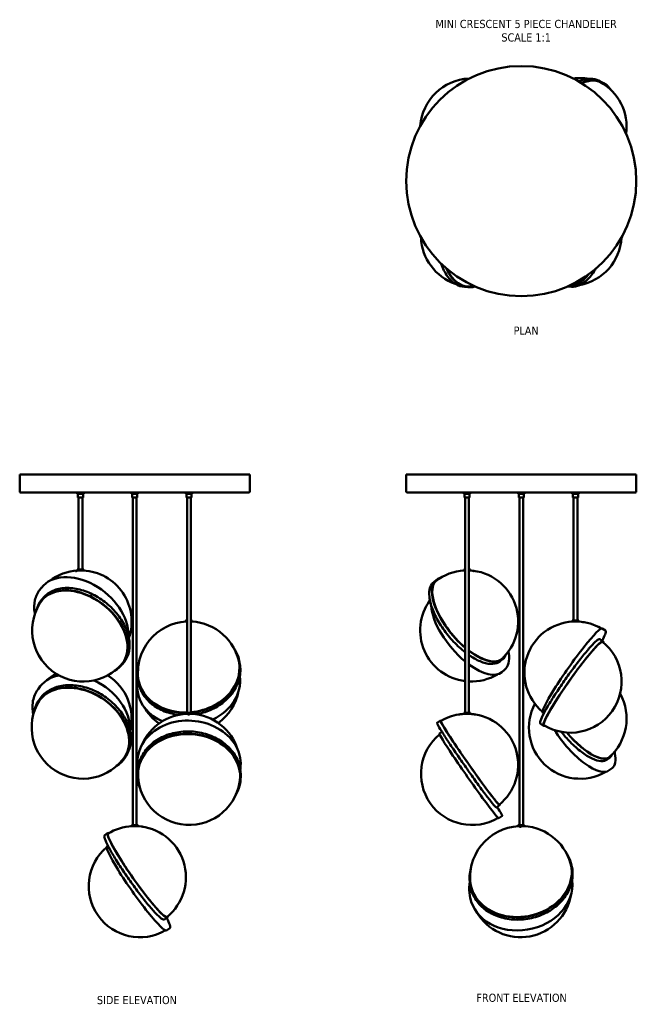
# Model space of a CAD drawing. Header units: millimetres. Extents: x 114 to 2083, y 143 to 2069.
# Tile 1 of 2: x 114 to 1320, y 143 to 2069. Entities that reach past the tile are written whole.
import ezdxf

# ---------------------------------------------------------------- set-up
doc = ezdxf.new("R2010")
doc.units = ezdxf.units.MM
doc.layers.add('Symbol (ANSI)', color=7, linetype='Continuous', lineweight=25)
doc.layers.add('Visible (ANSI)', color=7, linetype='Continuous', lineweight=50)
doc.styles.add('Note Text (ANSI)', font='tahoma.ttf')

msp = doc.modelspace()

# ---------------------------------------------------------------- linework, layer by layer
at = {"layer": 'Visible (ANSI)'}
for p, q in [((1252, 1946.6), (1246.5, 1949.4)), ((1252, 1946.6), (1256.1, 1944.6)), ((990.7, 1545.7), (984.6, 1546)), ((990.7, 1545.7), (995.2, 1545.5)), ((1186, 1547), (1190, 1546.5)), ((564.5, 1179.1), (114.5, 1179.1)), ((114.5, 1145.6), (114.5, 1179.1)), ((564.5, 1145.6), (564.5, 1179.1)), ((1320.4, 1179.1), (870.4, 1179.1)), ((870.4, 1145.6), (870.4, 1179.1)), ((1320.4, 1145.6), (1320.4, 1179.1)), ((563, 1144.1), (116, 1144.1)), ((227.1, 1144.1), (227.1, 1141.4)), ((227.1, 1141.4), (239.8, 1141.4)), ((227.4, 1141.1), (227.1, 1141.4)), ((239.5, 1141.1), (227.4, 1141.1)), ((228.4, 1141.1), (228.4, 1134.4)), ((238.4, 1141.1), (238.4, 1134.4)), ((239.5, 1141.1), (239.8, 1141.4)), ((239.8, 1144.1), (239.8, 1141.4)), ((333.1, 1144.1), (333.1, 1141.4)), ((333.1, 1141.4), (345.8, 1141.4)), ((333.4, 1141.1), (333.1, 1141.4)), ((345.5, 1141.1), (333.4, 1141.1)), ((334.5, 1141.1), (334.5, 1134.4)), ((344.5, 1141.1), (344.5, 1134.4)), ((345.5, 1141.1), (345.8, 1141.4)), ((345.8, 1144.1), (345.8, 1141.4)), ((439.2, 1144.1), (439.2, 1141.4)), ((439.2, 1141.4), (451.9, 1141.4)), ((439.5, 1141.1), (439.2, 1141.4)), ((451.6, 1141.1), (439.5, 1141.1)), ((440.6, 1141.1), (440.6, 1134.4)), ((450.6, 1141.1), (450.6, 1134.4)), ((451.6, 1141.1), (451.9, 1141.4)), ((451.9, 1144.1), (451.9, 1141.4)), ((1318.9, 1144.1), (871.9, 1144.1)), ((983, 1144.1), (983, 1141.4)), ((983, 1141.4), (995.7, 1141.4)), ((983.3, 1141.1), (983, 1141.4)), ((995.4, 1141.1), (983.3, 1141.1)), ((984.4, 1141.1), (984.4, 1134.4)), ((994.4, 1141.1), (994.4, 1134.4)), ((995.4, 1141.1), (995.7, 1141.4)), ((995.7, 1144.1), (995.7, 1141.4)), ((1089.1, 1144.1), (1089.1, 1141.4)), ((1089.1, 1141.4), (1101.8, 1141.4)), ((1089.4, 1141.1), (1089.1, 1141.4)), ((1101.5, 1141.1), (1089.4, 1141.1)), ((1090.4, 1141.1), (1090.4, 1134.4)), ((1100.4, 1141.1), (1100.4, 1134.4)), ((1101.5, 1141.1), (1101.8, 1141.4)), ((1101.8, 1144.1), (1101.8, 1141.4)), ((1195.1, 1144.1), (1195.1, 1141.4)), ((1195.1, 1141.4), (1207.8, 1141.4)), ((1195.4, 1141.1), (1195.1, 1141.4)), ((1207.5, 1141.1), (1195.4, 1141.1)), ((1196.5, 1141.1), (1196.5, 1134.4)), ((1206.5, 1141.1), (1206.5, 1134.4)), ((1207.5, 1141.1), (1207.8, 1141.4)), ((1207.8, 1144.1), (1207.8, 1141.4)), ((228.4, 1134.4), (238.4, 1134.4)), ((228.7, 1134.1), (228.4, 1134.4)), ((238.1, 1134.1), (228.7, 1134.1)), ((229.7, 1134.1), (229.7, 993.6)), ((237.2, 1134.1), (237.2, 993.6)), ((238.1, 1134.1), (238.4, 1134.4)), ((334.5, 1134.4), (344.5, 1134.4)), ((334.8, 1134.1), (334.5, 1134.4)), ((344.2, 1134.1), (334.8, 1134.1)), ((335.7, 1134.1), (335.7, 493.6)), ((343.2, 1134.1), (343.2, 493.6)), ((344.2, 1134.1), (344.5, 1134.4)), ((440.6, 1134.4), (450.6, 1134.4)), ((440.9, 1134.1), (440.6, 1134.4)), ((450.3, 1134.1), (440.9, 1134.1)), ((441.8, 1134.1), (441.8, 713.1)), ((449.3, 1134.1), (449.3, 713.1)), ((450.3, 1134.1), (450.6, 1134.4)), ((984.4, 1134.4), (994.4, 1134.4)), ((984.7, 1134.1), (984.4, 1134.4)), ((994.1, 1134.1), (984.7, 1134.1)), ((985.6, 1134.1), (985.6, 713.1)), ((993.1, 1134.1), (993.1, 713.1)), ((994.1, 1134.1), (994.4, 1134.4)), ((1090.4, 1134.4), (1100.4, 1134.4)), ((1090.7, 1134.1), (1090.4, 1134.4)), ((1100.1, 1134.1), (1090.7, 1134.1)), ((1091.7, 1134.1), (1091.7, 493.6)), ((1099.2, 1134.1), (1099.2, 493.6)), ((1100.1, 1134.1), (1100.4, 1134.4)), ((1196.5, 1134.4), (1206.5, 1134.4)), ((1196.8, 1134.1), (1196.5, 1134.4)), ((1206.2, 1134.1), (1196.8, 1134.1)), ((1197.7, 1134.1), (1197.7, 893.6)), ((1205.2, 1134.1), (1205.2, 893.6)), ((1206.2, 1134.1), (1206.5, 1134.4)), ((227.2, 993.6), (226.9, 993.4)), ((239.9, 993.4), (226.9, 993.4)), ((226.9, 991.9), (226.9, 993.4)), ((226.9, 991.9), (239.9, 991.9)), ((227.2, 991.6), (226.9, 991.9)), ((227.2, 993.6), (239.7, 993.6)), ((239.7, 991.6), (227.2, 991.6)), ((239.7, 993.6), (239.9, 993.4)), ((239.7, 991.6), (239.9, 991.9)), ((239.9, 991.9), (239.9, 993.4)), ((983.1, 993.6), (982.9, 993.4)), ((985.6, 993.4), (982.9, 993.4)), ((982.9, 991.9), (982.9, 993.4)), ((982.9, 991.9), (985.6, 991.9)), ((983.1, 991.6), (982.9, 991.9)), ((983.1, 993.6), (985.6, 993.6)), ((985.6, 991.6), (983.1, 991.6)), ((993.1, 993.6), (995.6, 993.6)), ((995.9, 993.4), (993.1, 993.4)), ((993.1, 991.9), (995.9, 991.9)), ((995.6, 991.6), (993.1, 991.6)), ((995.6, 993.6), (995.9, 993.4)), ((995.6, 991.6), (995.9, 991.9)), ((995.9, 991.9), (995.9, 993.4)), ((929.4, 973.3), (924.3, 969)), ((157, 958), (153.6, 953.7)), ((206.1, 955.2), (206.4, 954.2)), ((156.1, 932.4), (159.5, 936.7)), ((439.3, 893.6), (439.1, 893.4)), ((441.8, 893.4), (439.1, 893.4)), ((439.1, 891.9), (439.1, 893.4)), ((439.1, 891.9), (441.8, 891.9)), ((439.3, 891.6), (439.1, 891.9)), ((439.3, 893.6), (441.8, 893.6)), ((441.8, 891.6), (439.3, 891.6)), ((449.3, 893.6), (451.8, 893.6)), ((452.1, 893.4), (449.3, 893.4)), ((449.3, 891.9), (452.1, 891.9)), ((451.8, 891.6), (449.3, 891.6)), ((451.8, 893.6), (452.1, 893.4)), ((451.8, 891.6), (452.1, 891.9)), ((452.1, 891.9), (452.1, 893.4)), ((1195.2, 893.6), (1195, 893.4)), ((1208, 893.4), (1195, 893.4)), ((1195, 891.9), (1195, 893.4)), ((1195, 891.9), (1208, 891.9)), ((1195.2, 891.6), (1195, 891.9)), ((1195.2, 893.6), (1207.7, 893.6)), ((1207.7, 891.6), (1195.2, 891.6)), ((1207.7, 893.6), (1208, 893.4)), ((1207.7, 891.6), (1208, 891.9)), ((1208, 891.9), (1208, 893.4)), ((1253.9, 878.4), (1260, 874.1)), ((1255.5, 852.8), (1249.4, 857.1)), ((315.3, 808.1), (318.7, 812.4)), ((544.5, 812.5), (545.2, 808.2)), ((1059, 818.4), (1053.9, 814.1)), ((1057.6, 792.8), (1062.8, 797.1)), ((345.3, 779.2), (346, 774.9)), ((151, 760.4), (148.3, 756.1)), ((210.5, 765.1), (210.9, 763.9)), ((345.5, 753.6), (344.7, 757.9)), ((150.3, 734.8), (153, 739.1)), ((439.3, 713.1), (439.1, 712.9)), ((452.1, 712.9), (439.1, 712.9)), ((439.1, 711.4), (439.1, 712.9)), ((439.3, 713.1), (451.8, 713.1)), ((451.8, 713.1), (452.1, 712.9)), ((452.1, 711.4), (452.1, 712.9)), ((983.1, 713.1), (982.9, 712.9)), ((995.9, 712.9), (982.9, 712.9)), ((982.9, 711.4), (982.9, 712.9)), ((983.1, 713.1), (995.6, 713.1)), ((995.6, 713.1), (995.9, 712.9)), ((995.9, 711.4), (995.9, 712.9)), ((1137.5, 713.3), (1139.5, 711.9)), ((439.1, 711.4), (452.1, 711.4)), ((439.3, 711.1), (439.1, 711.4)), ((451.8, 711.1), (439.3, 711.1)), ((451.8, 711.1), (452.1, 711.4)), ((937.2, 698.1), (931.1, 693.8)), ((982.9, 711.4), (995.9, 711.4)), ((983.1, 711.1), (982.9, 711.4)), ((995.6, 711.1), (983.1, 711.1)), ((995.6, 711.1), (995.9, 711.4)), ((935.6, 672.5), (940.4, 675.9)), ((1139.1, 687.7), (1133, 692)), ((320.3, 625.8), (323.1, 630.1)), ((345, 621.7), (344.7, 617.4)), ((1269, 626.3), (1263.5, 622)), ((344.9, 596.2), (345.2, 600.5)), ((546.6, 609), (546.3, 604.7)), ((1267.5, 600.8), (1273, 605.1)), ((546.5, 583.4), (546.8, 587.7)), ((1053.1, 532.6), (1047, 528.3)), ((1051.5, 507.1), (1057.6, 511.4)), ((333.2, 493.6), (333, 493.4)), ((346, 493.4), (333, 493.4)), ((333, 491.9), (333, 493.4)), ((333, 491.9), (346, 491.9)), ((333.2, 491.6), (333, 491.9)), ((333.2, 493.6), (345.7, 493.6)), ((345.7, 491.6), (333.2, 491.6)), ((345.7, 493.6), (346, 493.4)), ((345.7, 491.6), (346, 491.9)), ((346, 491.9), (346, 493.4)), ((1089.2, 493.6), (1088.9, 493.4)), ((1101.9, 493.4), (1088.9, 493.4)), ((1088.9, 491.9), (1088.9, 493.4)), ((1088.9, 491.9), (1101.9, 491.9)), ((1089.2, 491.6), (1088.9, 491.9)), ((1089.2, 493.6), (1101.7, 493.6)), ((1101.7, 491.6), (1089.2, 491.6)), ((1101.7, 493.6), (1101.9, 493.4)), ((1101.7, 491.6), (1101.9, 491.9)), ((1101.9, 491.9), (1101.9, 493.4)), ((287, 478.4), (280.9, 474)), ((285.4, 452.8), (286.8, 453.8)), ((1194, 414.3), (1194.8, 410)), ((995.4, 377.4), (996.2, 373.1)), ((995.6, 351.8), (994.8, 356.1)), ((403.5, 313.3), (397.4, 309)), ((401.9, 287.8), (408, 292.1))]:
    msp.add_line(p, q, dxfattribs=at)
msp.add_circle((1095.4, 1752.9), 225, dxfattribs=at)
for centre, radius, start, end in [((997.7, 1853.5), 100, 92.5202, 175.7997), ((1210.4, 1854.5), 100, 80.096, 97.6298), ((1201.5, 1859), 100, 352.1689, 61.7268), ((999.3, 1646.4), 100, 182.2856, 250.6976), ((1191.6, 1648), 100, 280.0498, 356.7692), ((989.4, 1646.9), 100, 269.0668, 277.8311), ((116, 1145.6), 1.5, 180, 270), ((563, 1145.6), 1.5, 270, 0), ((871.9, 1145.6), 1.5, 180, 270), ((1318.9, 1145.6), 1.5, 270, 0), ((233.4, 891.8), 100, 93.0094, 127.7214), ((233.4, 891.8), 100, 341.1852, 86.9906), ((989.4, 891.8), 100, 93.0094, 127.7584), ((989.4, 891.8), 100, 312.0434, 86.9906), ((238.9, 874.4), 100, 143.0829, 320.9668), ((997.7, 874.4), 100, 144.0357, 263.0377), ((445.6, 791.8), 100, 93.0094, 189.2179), ((445.6, 791.8), 100, 9.7562, 86.9906), ((1201.5, 791.8), 100, 93.0094, 229.8464), ((1201.5, 791.8), 100, 59.7821, 86.9906), ((1191.6, 774.4), 100, 238.4405, 51.188), ((233.4, 701.8), 100, 118.4912, 131.4005), ((233.4, 701.8), 100, 345.7457, 57.882), ((997.7, 874.4), 100, 267.351, 300.7639), ((444.4, 774.4), 100, 305.7797, 349.372), ((237.9, 684.4), 100, 148.1411, 326.5307), ((1201.5, 701.8), 100, 310.5562, 29.2765), ((444.4, 774.4), 100, 209.6021, 235.0422), ((1210.4, 684.4), 100, 152.1431, 300.0894), ((445.6, 611.3), 100, 93.0094, 155.9433), ((445.6, 611.3), 100, 16.834, 86.9906), ((989.4, 611.3), 100, 99.399, 121.1268), ((989.4, 611.3), 100, 93.0094, 97.8394), ((989.4, 611.3), 100, 82.1606, 86.9906), ((989.4, 611.3), 100, 308.9258, 80.601), ((999.3, 593.9), 100, 129.4304, 300.6222), ((446, 593.9), 100, 176.6206, 356.1567), ((339.5, 391.8), 100, 93.0094, 121.6514), ((339.5, 391.8), 100, 308.8084, 86.9906), ((1095.4, 391.8), 100, 93.0094, 190.2422), ((1095.4, 391.8), 100, 10.8007, 86.9906), ((349.4, 374.4), 100, 130.3011, 300.1587), ((1094.1, 374.4), 100, 210.5477, 350.4951)]:
    msp.add_arc(centre, radius, start, end, dxfattribs=at)
for centre, major_axis, ratio, start_param, end_param in [((1206.7, 1856.4), (45.3, 90.3), 0.573576, 6.039922, 6.90993), ((1206.7, 1856.4), (44.9, 89.4), 0.573576, 6.130588, 6.89865), ((1201.5, 1859), (44.9, 89.4), 0.573576, 6.228604, 6.232515), ((995.2, 1646.6), (-4.5, -100.9), 0.573576, 5.4253, 6.503438), ((995.2, 1646.6), (-4.4, -100), 0.573576, 5.445028, 6.435783), ((1195.7, 1647.6), (-11.8, -100.3), 0.573576, 0.03966, 0.763069), ((1195.7, 1647.6), (-11.7, -99.4), 0.573576, 0.071554, 0.730386), ((989.4, 1646.9), (-4.4, -100), 0.573576, 0.05067, 0.054581), ((236.6, 895.8), (-79.6, 62.1), 0.685967, 3.607207, 6.283185), ((994.2, 895.8), (-64.8, 77.5), 0.447727, 6.070824, 8.228022), ((994.2, 895.8), (-64.2, 76.8), 0.447727, 6.153552, 8.22696), ((235.7, 870.3), (-79.6, 62.1), 0.685967, 2.855688, 6.56909), ((235.7, 870.3), (-78.9, 61.6), 0.685967, 2.958491, 6.466287), ((238.9, 874.4), (-78.9, 61.6), 0.685967, 0.037628, 0.061454), ((992.9, 870.3), (64.8, -77.5), 0.447727, 3.666171, 5.105169), ((1195.7, 795.8), (58.2, 82.5), 0.09585, 0, 3.141593), ((1197.3, 770.3), (-58.2, -82.5), 0.09585, 2.976357, 6.448421), ((1197.3, 770.3), (-57.7, -81.8), 0.09585, 3.050416, 6.374362), ((444.9, 795.8), (99.6, 16.6), 0.813525, 4.621353, 6.660365), ((444.9, 795.8), (98.7, 16.5), 0.813525, 4.62175, 6.529039), ((994.2, 895.8), (64.2, -76.8), 0.447727, 5.188616, 6.412818), ((994.2, 895.8), (64.8, -77.5), 0.447727, 5.188753, 6.495547), ((238.9, 874.4), (78.9, -61.6), 0.685967, 6.221731, 6.245558), ((444.9, 795.8), (-99.6, -16.6), 0.813525, 5.906005, 7.663253), ((445.6, 791.8), (98.7, 16.5), 0.813525, 0.025354, 0.076921), ((444.9, 795.8), (-98.7, -16.5), 0.813525, 6.037332, 7.688051), ((992.9, 870.3), (64.8, -77.5), 0.447727, 5.207383, 6.283185), ((236, 705.8), (-85, 54.5), 0.731977, 5.651614, 6.283185), ((236, 705.8), (85, -54.5), 0.731977, 0.39251, 1.747428), ((445.6, 791.8), (-98.7, -16.5), 0.813525, 6.206264, 6.257832), ((445.1, 770.3), (99.6, 16.6), 0.813525, 5.062348, 6.25625), ((235.3, 680.3), (-85, 54.5), 0.731977, 2.830668, 6.59411), ((235.3, 680.3), (-84.3, 54), 0.731977, 2.941006, 6.483772), ((445.1, 770.3), (-99.6, -16.6), 0.813525, 0, 0.896069), ((237.9, 684.4), (-84.3, 54), 0.731977, 0.033017, 0.065636), ((444.9, 795.8), (-99.6, -16.6), 0.813525, 1.392315, 1.40514), ((445.8, 615.3), (100.8, -6.4), 0.818352, 0, 3.141593), ((995.2, 615.3), (58, -82.7), 0.036201, 2.981268, 6.44351), ((995.2, 615.3), (57.5, -82), 0.036201, 3.055027, 6.369751), ((445.7, 589.8), (-100.8, 6.4), 0.818352, 2.759076, 6.665702), ((445.7, 589.8), (-99.9, 6.3), 0.818352, 2.892149, 6.532629), ((1205.2, 680.3), (62.3, -79.5), 0.367722, 4.44372, 6.283185), ((1206.7, 705.8), (62.3, -79.5), 0.367722, 4.818764, 6.481089), ((1206.7, 705.8), (61.7, -78.8), 0.367722, 4.822866, 6.401659), ((993.5, 589.8), (-58, 82.7), 0.036201, 0, 3.141593), ((237.9, 684.4), (84.3, -54), 0.731977, 6.217549, 6.250169), ((446, 593.9), (-99.9, 6.3), 0.818352, 0.024909, 0.077835), ((446, 593.9), (99.9, -6.3), 0.818352, 6.205351, 6.258276), ((345.3, 395.8), (58.3, -82.5), 0.106528, 2.97541, 6.449368), ((345.3, 395.8), (57.7, -81.8), 0.106528, 3.049551, 6.375227), ((343.6, 370.3), (-58.3, 82.5), 0.106528, 0, 3.141593), ((1094.7, 395.8), (99.3, 18.4), 0.812196, 2.765844, 6.658934), ((1094.7, 395.8), (98.4, 18.3), 0.812196, 2.896703, 6.528075), ((1095.4, 391.8), (98.4, 18.3), 0.812196, 0.025476, 0.076676), ((1094.9, 370.3), (-99.3, -18.4), 0.812196, 0, 3.097753), ((1095.4, 391.8), (-98.4, -18.3), 0.812196, 6.206509, 6.257709)]:
    msp.add_ellipse(centre, major_axis=major_axis, ratio=ratio, start_param=start_param, end_param=end_param, dxfattribs=at)
for points, knots in [([(1207.9, 1947.8), (1208.8, 1948.2), (1209.6, 1948.5), (1217.7, 1951.9), (1224.9, 1953.3), (1236.9, 1952.9), (1242, 1951.7), (1246.5, 1949.4)], [5.6652492, 5.6652492, 5.6652492, 5.6652492, 5.7018558, 5.7018558, 6.0224811, 6.0224811, 6.2831853, 6.2831853, 6.2831853, 6.2831853]), ([(1270.3, 1931.6), (1269.5, 1932.7), (1268.8, 1933.8), (1264.6, 1939), (1260.6, 1942.3), (1256.1, 1944.6)], [5.9605755, 5.9605755, 5.9605755, 5.9605755, 6.0224811, 6.0224811, 6.2831853, 6.2831853, 6.2831853, 6.2831853]), ([(984.6, 1546), (978.4, 1546.3), (972.3, 1548.3), (960.9, 1555.5), (955.5, 1560.7), (946.1, 1574), (942.1, 1582), (938.9, 1591.1), (938.8, 1591.3), (938.8, 1591.4)], [3.1415927, 3.1415927, 3.1415927, 3.1415927, 3.4584018, 3.4584018, 3.7775094, 3.7775094, 4.0982477, 4.0982477, 4.1041435, 4.1041435, 4.1041435, 4.1041435]), ([(1241.1, 1581.4), (1240.7, 1580.8), (1240.3, 1580.1), (1235.1, 1571.5), (1229.6, 1564.6), (1217.9, 1554.1), (1211.7, 1550.3), (1200.2, 1546.5), (1195.1, 1545.9), (1190, 1546.5)], [5.3541049, 5.3541049, 5.3541049, 5.3541049, 5.3810217, 5.3810217, 5.7018558, 5.7018558, 6.0224811, 6.0224811, 6.2831853, 6.2831853, 6.2831853, 6.2831853]), ([(224.4, 990.4), (224.3, 990.4), (224.1, 990.4), (223.9, 990.4), (223.8, 990.5), (223.7, 990.5), (223.7, 990.5), (223.8, 990.6), (223.9, 990.6), (224.1, 990.7), (224.2, 990.7), (224.6, 990.7), (224.7, 990.8), (225.1, 990.8), (225.3, 990.8), (225.7, 990.9), (225.9, 990.9), (226.2, 990.9), (226.4, 990.9), (226.6, 990.8), (226.7, 990.8), (226.7, 990.8), (226.7, 990.7), (226.7, 990.7), (226.6, 990.7), (226.4, 990.6), (226.2, 990.6), (225.9, 990.5), (225.7, 990.5), (225.4, 990.5), (225.2, 990.4), (224.8, 990.4), (224.6, 990.4), (224.4, 990.4)], [0, 0, 0, 0, 0.0564697, 0.0564697, 0.1129394, 0.1129394, 0.1701247, 0.1701247, 0.22731, 0.22731, 0.284493, 0.284493, 0.341676, 0.341676, 0.3981454, 0.3981454, 0.4546149, 0.4546149, 0.5110844, 0.5110844, 0.5675538, 0.5675538, 0.6247368, 0.6247368, 0.6819198, 0.6819198, 0.7391051, 0.7391051, 0.7962904, 0.7962904, 0.8527601, 0.8527601, 0.9092298, 0.9092298, 0.9092298, 0.9092298]), ([(1000.7, 990.9), (1000.8, 990.9), (1000.9, 990.9), (1001.2, 990.8), (1001.4, 990.8), (1001.8, 990.8), (1002, 990.7), (1002.4, 990.7), (1002.6, 990.7), (1002.9, 990.6), (1003, 990.6), (1003.3, 990.5), (1003.4, 990.5), (1003.4, 990.5), (1003.4, 990.4), (1003.4, 990.4), (1003.3, 990.4), (1003.1, 990.4), (1002.9, 990.4), (1002.6, 990.4), (1002.4, 990.5), (1002, 990.5), (1001.8, 990.5), (1001.4, 990.6), (1001.3, 990.6), (1000.9, 990.7), (1000.8, 990.7), (1000.6, 990.7), (1000.5, 990.8), (1000.4, 990.8), (1000.4, 990.8), (1000.5, 990.9), (1000.6, 990.9), (1000.7, 990.9)], [0, 0, 0, 0, 0.0564695, 0.0564695, 0.1129389, 0.1129389, 0.1701219, 0.1701219, 0.2273049, 0.2273049, 0.2844902, 0.2844902, 0.3416755, 0.3416755, 0.3981452, 0.3981452, 0.4546149, 0.4546149, 0.5110846, 0.5110846, 0.5675543, 0.5675543, 0.6247396, 0.6247396, 0.6819249, 0.6819249, 0.7391079, 0.7391079, 0.7962909, 0.7962909, 0.8527604, 0.8527604, 0.9092298, 0.9092298, 0.9092298, 0.9092298]), ([(985.6, 831.7), (981.9, 834.6), (978.1, 837.8), (966.8, 848.2), (959.3, 856), (945.7, 872.7), (939.5, 881.5), (929.1, 899.1), (924.8, 908), (918.5, 924.8), (916.5, 932.8), (915, 947.2), (915.6, 953.5), (918.9, 963), (921.2, 966.5), (924.3, 969)], [2.335102, 2.335102, 2.335102, 2.335102, 2.488499, 2.488499, 2.80915, 2.80915, 3.12972, 3.12972, 3.450404, 3.450404, 3.771439, 3.771439, 4.09288, 4.09288, 4.354171, 4.354171, 4.354171, 4.354171]), ([(153.6, 953.7), (149.1, 947.9), (145.9, 941), (142.6, 925.8), (142.5, 917.4), (144, 908.1), (144.1, 907.4), (144.2, 906.6)], [5.4333575, 5.4333575, 5.4333575, 5.4333575, 5.7515893, 5.7515893, 6.0707727, 6.0707727, 6.097994, 6.097994, 6.097994, 6.097994]), ([(159.5, 936.7), (164, 942.6), (169.9, 947.3), (183.9, 954.2), (191.9, 956.4), (209.3, 957.9), (218.7, 957.2), (237.9, 953), (247.6, 949.6), (266.5, 940.2), (275.7, 934.4), (292.4, 920.8), (300, 913.1), (312.8, 896.6), (318.1, 887.9), (325.8, 870.2), (328.2, 861.3), (329.9, 844.2), (329.2, 836.1), (325.2, 822.7), (322.4, 817.2), (318.7, 812.4)], [0.849828, 0.849828, 0.849828, 0.849828, 1.16806, 1.16806, 1.487243, 1.487243, 1.807521, 1.807521, 2.128108, 2.128108, 2.448701, 2.448701, 2.769278, 2.769278, 3.089875, 3.089875, 3.410443, 3.410443, 3.730593, 3.730593, 3.99142, 3.99142, 3.99142, 3.99142]), ([(207.1, 954.8), (207, 954.6), (206.8, 954.5), (206.5, 954.2), (206.2, 954.1), (205.8, 953.9), (205.5, 953.8), (205, 953.7), (204.8, 953.7), (204.3, 953.7), (204.1, 953.7), (203.8, 953.8), (203.7, 953.9), (203.6, 954.1), (203.5, 954.2), (203.6, 954.5), (203.7, 954.6), (203.9, 954.9), (204, 955.1), (204.4, 955.4), (204.7, 955.5), (205.1, 955.7), (205.4, 955.8), (205.9, 955.9), (206.1, 955.9), (206.5, 955.9), (206.7, 955.9), (207.1, 955.8), (207.2, 955.7), (207.3, 955.5), (207.4, 955.4), (207.3, 955.1), (207.2, 954.9), (207.1, 954.8)], [0, 0, 0, 0, 0.075339, 0.075339, 0.150679, 0.150679, 0.226018, 0.226018, 0.301358, 0.301358, 0.376697, 0.376697, 0.452037, 0.452037, 0.527376, 0.527376, 0.602716, 0.602716, 0.678055, 0.678055, 0.753395, 0.753395, 0.828734, 0.828734, 0.904073, 0.904073, 0.979413, 0.979413, 1.054752, 1.054752, 1.130092, 1.130092, 1.205431, 1.205431, 1.205431, 1.205431]), ([(207.3, 955.1), (207.3, 955.1), (207.2, 955.1), (207, 955.2), (206.8, 955.2), (206.4, 955.2), (206.2, 955.2), (205.7, 955.1), (205.4, 955), (204.9, 954.8), (204.7, 954.6), (204.3, 954.3), (204.2, 954.2), (204, 954), (203.9, 953.9), (203.9, 953.8)], [0.2092392, 0.2092392, 0.2092392, 0.2092392, 0.2260185, 0.2260185, 0.301358, 0.301358, 0.3766974, 0.3766974, 0.4520369, 0.4520369, 0.5273764, 0.5273764, 0.6027159, 0.6027159, 0.6496003, 0.6496003, 0.6496003, 0.6496003]), ([(1217.9, 890.4), (1217.9, 890.4), (1217.8, 890.4), (1217.6, 890.4), (1217.5, 890.5), (1217.2, 890.5), (1217, 890.5), (1216.6, 890.6), (1216.4, 890.6), (1216, 890.7), (1215.8, 890.7), (1215.5, 890.7), (1215.3, 890.8), (1215.1, 890.8), (1215, 890.8), (1214.9, 890.9), (1214.9, 890.9), (1214.9, 890.9), (1215, 890.9), (1215.2, 890.8), (1215.3, 890.8), (1215.6, 890.8), (1215.8, 890.7), (1216.2, 890.7), (1216.4, 890.7), (1216.8, 890.6), (1216.9, 890.6), (1217.3, 890.5), (1217.5, 890.5), (1217.7, 890.5), (1217.8, 890.4), (1217.9, 890.4), (1217.9, 890.4), (1217.9, 890.4)], [0, 0, 0, 0, 0.0564697, 0.0564697, 0.1129394, 0.1129394, 0.1701247, 0.1701247, 0.22731, 0.22731, 0.284493, 0.284493, 0.341676, 0.341676, 0.3981454, 0.3981454, 0.4546149, 0.4546149, 0.5110844, 0.5110844, 0.5675538, 0.5675538, 0.6247368, 0.6247368, 0.6819198, 0.6819198, 0.7391051, 0.7391051, 0.7962904, 0.7962904, 0.8527601, 0.8527601, 0.9092298, 0.9092298, 0.9092298, 0.9092298]), ([(1253.6, 854.2), (1256.2, 859.3), (1258.2, 863.5), (1260.8, 870.3), (1261.3, 872.6), (1260.2, 873.9), (1260.1, 874), (1260, 874.1)], [4.0111066, 4.0111066, 4.0111066, 4.0111066, 4.2955077, 4.2955077, 4.6213472, 4.6213472, 4.6449121, 4.6449121, 4.6449121, 4.6449121]), ([(1133, 692), (1132.2, 692.6), (1132.2, 693.9), (1133, 698.1), (1134.6, 702.2), (1139.8, 712.7), (1143.2, 719), (1151.6, 733.2), (1156.6, 741.1), (1167.4, 757.9), (1173.4, 766.7), (1185.6, 784.3), (1191.9, 793), (1204.3, 809.7), (1210.4, 817.6), (1221.6, 831.6), (1226.8, 837.7), (1235.9, 847.7), (1239.7, 851.6), (1245.6, 856.6), (1247.6, 857.9), (1249.2, 857.3), (1249.3, 857.2), (1249.4, 857.1)], [4.779866, 4.779866, 4.779866, 4.779866, 4.988761, 4.988761, 5.328026, 5.328026, 5.649739, 5.649739, 5.970208, 5.970208, 6.290421, 6.290421, 6.610574, 6.610574, 6.930752, 6.930752, 7.251083, 7.251083, 7.572054, 7.572054, 7.897894, 7.897894, 7.921458, 7.921458, 7.921458, 7.921458]), ([(1252.6, 854.8), (1252.8, 854.6), (1253, 854.5), (1253.4, 854.2), (1253.5, 854.1), (1253.8, 853.9), (1253.9, 853.8), (1254, 853.7), (1254, 853.7), (1253.9, 853.7), (1253.9, 853.7), (1253.7, 853.8), (1253.5, 853.9), (1253.2, 854.1), (1253, 854.2), (1252.5, 854.5), (1252.3, 854.6), (1251.9, 854.9), (1251.7, 855.1), (1251.3, 855.4), (1251.2, 855.5), (1250.9, 855.7), (1250.8, 855.8), (1250.7, 855.9), (1250.7, 855.9), (1250.8, 855.9), (1250.8, 855.9), (1251, 855.8), (1251.2, 855.7), (1251.5, 855.5), (1251.7, 855.4), (1252.1, 855.1), (1252.4, 854.9), (1252.6, 854.8)], [0, 0, 0, 0, 0.075339, 0.075339, 0.150679, 0.150679, 0.226018, 0.226018, 0.301358, 0.301358, 0.376697, 0.376697, 0.452037, 0.452037, 0.527376, 0.527376, 0.602716, 0.602716, 0.678055, 0.678055, 0.753395, 0.753395, 0.828734, 0.828734, 0.904073, 0.904073, 0.979413, 0.979413, 1.054752, 1.054752, 1.130092, 1.130092, 1.205431, 1.205431, 1.205431, 1.205431]), ([(1062.8, 797.1), (1066.5, 800.2), (1069.1, 804.6), (1071.9, 815.6), (1072, 822.2), (1070.7, 830.7), (1070.5, 831.9), (1070.3, 833)], [5.0706072, 5.0706072, 5.0706072, 5.0706072, 5.3844264, 5.3844264, 5.7041421, 5.7041421, 5.7529056, 5.7529056, 5.7529056, 5.7529056]), ([(1053.9, 814.1), (1050.2, 811), (1045.4, 809.2), (1034.1, 808.4), (1027.5, 809.4), (1013.3, 814.3), (1005.7, 818.1), (996.3, 824), (994.7, 825.1), (993.1, 826.2)], [1.212578, 1.212578, 1.212578, 1.212578, 1.526397, 1.526397, 1.846113, 1.846113, 2.167537, 2.167537, 2.232802, 2.232802, 2.232802, 2.232802]), ([(545.2, 808.2), (546.7, 799.6), (546.4, 790.6), (542.5, 773.1), (538.8, 764.5), (528.5, 748.5), (521.8, 741.1), (506, 728.3), (497, 722.8), (478.3, 714.8), (468.7, 712), (458.9, 710.4)], [6.080589, 6.080589, 6.080589, 6.080589, 6.399783, 6.399783, 6.719278, 6.719278, 7.039282, 7.039282, 7.35959, 7.35959, 7.653546, 7.653546, 7.653546, 7.653546]), ([(344.9, 781.4), (344.8, 780.8), (344.7, 780.1), (343.5, 772.3), (343.6, 765), (344.7, 757.9)], [3.0599872, 3.0599872, 3.0599872, 3.0599872, 3.0830487, 3.0830487, 3.3441894, 3.3441894, 3.3441894, 3.3441894]), ([(426.2, 709.4), (425.6, 709.5), (424.9, 709.5), (413.8, 710.9), (403.7, 713.6), (385.2, 721.5), (376.9, 726.8), (362.8, 739.3), (357, 746.6), (349.5, 760.9), (347.2, 767.8), (346, 774.9)], [7.980949, 7.980949, 7.980949, 7.980949, 8.000442, 8.000442, 8.320847, 8.320847, 8.641118, 8.641118, 8.96104, 8.96104, 9.222181, 9.222181, 9.222181, 9.222181]), ([(148.3, 756.1), (144, 749.4), (141.2, 741.8), (138.8, 725.9), (139.2, 717.5), (141, 709)], [5.5638727, 5.5638727, 5.5638727, 5.5638727, 5.8825095, 5.8825095, 6.1914549, 6.1914549, 6.1914549, 6.1914549]), ([(153, 739.1), (157.3, 745.7), (163, 751.4), (176.8, 760.4), (184.8, 763.7), (202.5, 767.4), (212.1, 767.9), (231.8, 766), (242, 763.6), (261.8, 756.3), (271.5, 751.4), (289.4, 739.4), (297.6, 732.3), (311.7, 716.8), (317.7, 708.4), (326.6, 691), (329.7, 682.1), (332.5, 664.6), (332.3, 656), (329.1, 641.6), (326.6, 635.5), (323.1, 630.1)], [0.719313, 0.719313, 0.719313, 0.719313, 1.037949, 1.037949, 1.357232, 1.357232, 1.67738, 1.67738, 1.997866, 1.997866, 2.318406, 2.318406, 2.638945, 2.638945, 2.959483, 2.959483, 3.27994, 3.27994, 3.599972, 3.599972, 3.860905, 3.860905, 3.860905, 3.860905]), ([(212.2, 764.8), (212.1, 764.6), (212, 764.5), (211.6, 764.2), (211.4, 764.1), (211, 763.9), (210.7, 763.8), (210.2, 763.7), (209.9, 763.7), (209.5, 763.7), (209.3, 763.7), (208.9, 763.8), (208.8, 763.9), (208.6, 764.1), (208.5, 764.2), (208.5, 764.5), (208.6, 764.6), (208.8, 764.9), (208.9, 765.1), (209.3, 765.4), (209.5, 765.5), (209.9, 765.7), (210.2, 765.8), (210.7, 765.9), (211, 765.9), (211.4, 765.9), (211.6, 765.9), (212, 765.8), (212.1, 765.7), (212.3, 765.5), (212.4, 765.4), (212.4, 765.1), (212.3, 764.9), (212.2, 764.8)], [0, 0, 0, 0, 0.075339, 0.075339, 0.150679, 0.150679, 0.226018, 0.226018, 0.301358, 0.301358, 0.376697, 0.376697, 0.452037, 0.452037, 0.527376, 0.527376, 0.602716, 0.602716, 0.678055, 0.678055, 0.753395, 0.753395, 0.828734, 0.828734, 0.904073, 0.904073, 0.979413, 0.979413, 1.054752, 1.054752, 1.130092, 1.130092, 1.205431, 1.205431, 1.205431, 1.205431]), ([(212.3, 765), (212.3, 765), (212.2, 765.1), (211.9, 765.2), (211.6, 765.2), (211.2, 765.2), (210.9, 765.2), (210.4, 765.1), (210.2, 765), (209.7, 764.8), (209.5, 764.6), (209.1, 764.3), (209, 764.2), (208.9, 764), (208.8, 763.9), (208.8, 763.9)], [0.179208, 0.179208, 0.179208, 0.179208, 0.2260185, 0.2260185, 0.301358, 0.301358, 0.3766974, 0.3766974, 0.4520369, 0.4520369, 0.5273764, 0.5273764, 0.6027159, 0.6027159, 0.6335775, 0.6335775, 0.6335775, 0.6335775]), ([(444.8, 709.9), (444.6, 709.9), (444.4, 709.9), (444.1, 709.9), (443.9, 710), (443.7, 710), (443.6, 710), (443.4, 710.1), (443.4, 710.1), (443.4, 710.2), (443.5, 710.2), (443.6, 710.2), (443.8, 710.3), (444, 710.3), (444.2, 710.3), (444.6, 710.4), (444.8, 710.4), (445.2, 710.4), (445.4, 710.4), (445.7, 710.3), (445.9, 710.3), (446.1, 710.3), (446.2, 710.2), (446.4, 710.2), (446.4, 710.2), (446.4, 710.1), (446.3, 710.1), (446.2, 710), (446.1, 710), (445.8, 710), (445.6, 709.9), (445.2, 709.9), (445, 709.9), (444.8, 709.9)], [0, 0, 0, 0, 0.0564697, 0.0564697, 0.1129394, 0.1129394, 0.1701247, 0.1701247, 0.22731, 0.22731, 0.284493, 0.284493, 0.341676, 0.341676, 0.3981454, 0.3981454, 0.4546149, 0.4546149, 0.5110844, 0.5110844, 0.5675538, 0.5675538, 0.6247368, 0.6247368, 0.6819198, 0.6819198, 0.7391051, 0.7391051, 0.7962904, 0.7962904, 0.8527601, 0.8527601, 0.9092298, 0.9092298, 0.9092298, 0.9092298]), ([(1047, 528.3), (1046.7, 528.1), (1046.4, 528.2), (1045.4, 528.7), (1044.4, 529.7), (1040.7, 534), (1037.6, 537.8), (1029.8, 547.8), (1025.1, 553.9), (1014.8, 567.9), (1009, 575.8), (997.1, 592.4), (990.9, 601.2), (978.6, 618.7), (972.5, 627.5), (961.1, 644.3), (955.8, 652.2), (946.4, 666.4), (942.4, 672.7), (936, 682.9), (933.6, 686.9), (931.1, 691.7), (929.8, 692.8), (931.1, 693.8)], [1.545429, 1.545429, 1.545429, 1.545429, 1.613101, 1.613101, 1.847097, 1.847097, 2.171169, 2.171169, 2.49164, 2.49164, 2.811784, 2.811784, 3.131857, 3.131857, 3.451914, 3.451914, 3.77199, 3.77199, 4.092148, 4.092148, 4.412695, 4.412695, 4.687022, 4.687022, 4.687022, 4.687022]), ([(975.7, 710.3), (975.6, 710.3), (975.5, 710.3), (975.3, 710.3), (975.1, 710.2), (974.7, 710.2), (974.5, 710.2), (974.1, 710.1), (973.9, 710.1), (973.6, 710), (973.4, 710), (973.2, 710), (973.1, 709.9), (973, 709.9)], [0.5141173, 0.5141173, 0.5141173, 0.5141173, 0.5675538, 0.5675538, 0.6247368, 0.6247368, 0.6819198, 0.6819198, 0.7391051, 0.7391051, 0.7962904, 0.7962904, 0.8371907, 0.8371907, 0.8371907, 0.8371907]), ([(1002.8, 710.4), (1002.9, 710.4), (1002.9, 710.4), (1003.1, 710.3), (1003.2, 710.3), (1003.5, 710.3), (1003.6, 710.2), (1004, 710.2), (1004.2, 710.2), (1004.6, 710.1), (1004.8, 710.1), (1005.2, 710), (1005.3, 710), (1005.6, 710), (1005.7, 709.9), (1005.8, 709.9), (1005.9, 709.9), (1005.8, 709.9), (1005.8, 709.9), (1005.6, 709.9), (1005.5, 710), (1005.2, 710), (1005, 710), (1004.7, 710.1), (1004.5, 710.1), (1004.1, 710.2), (1003.9, 710.2), (1003.5, 710.2), (1003.4, 710.3), (1003.1, 710.3), (1003, 710.3), (1002.9, 710.4), (1002.8, 710.4), (1002.8, 710.4)], [0, 0, 0, 0, 0.0564695, 0.0564695, 0.1129389, 0.1129389, 0.1701219, 0.1701219, 0.2273049, 0.2273049, 0.2844902, 0.2844902, 0.3416755, 0.3416755, 0.3981452, 0.3981452, 0.4546149, 0.4546149, 0.5110846, 0.5110846, 0.5675543, 0.5675543, 0.6247396, 0.6247396, 0.6819249, 0.6819249, 0.7391079, 0.7391079, 0.7962909, 0.7962909, 0.8527604, 0.8527604, 0.9092298, 0.9092298, 0.9092298, 0.9092298]), ([(345.2, 600.5), (345.8, 609.3), (348.1, 617.9), (355.9, 634.2), (361.4, 641.8), (375.1, 655.1), (383.3, 660.9), (401.5, 669.9), (411.6, 673.1), (432.5, 676.9), (443.4, 677.4), (464.8, 675.5), (475.4, 673.2), (495.3, 665.9), (504.5, 660.9), (520.7, 648.9), (527.7, 641.9), (538.6, 626.4), (542.5, 618), (546.6, 602.2), (547.3, 594.9), (546.8, 587.7)], [0.076971, 0.076971, 0.076971, 0.076971, 0.396193, 0.396193, 0.715701, 0.715701, 1.0357, 1.0357, 1.355998, 1.355998, 1.676405, 1.676405, 1.996833, 1.996833, 2.31723, 2.31723, 2.637491, 2.637491, 2.95741, 2.95741, 3.218563, 3.218563, 3.218563, 3.218563]), ([(445.3, 674.3), (445.3, 674.1), (445.2, 674), (445, 673.7), (444.8, 673.6), (444.5, 673.4), (444.2, 673.3), (443.7, 673.2), (443.5, 673.2), (443, 673.2), (442.7, 673.2), (442.2, 673.3), (442, 673.4), (441.7, 673.6), (441.5, 673.7), (441.3, 674), (441.3, 674.1), (441.3, 674.4), (441.4, 674.6), (441.6, 674.9), (441.8, 675), (442.1, 675.2), (442.4, 675.3), (442.9, 675.4), (443.1, 675.4), (443.6, 675.4), (443.9, 675.4), (444.4, 675.3), (444.6, 675.2), (444.9, 675), (445.1, 674.9), (445.3, 674.6), (445.3, 674.4), (445.3, 674.3)], [0, 0, 0, 0, 0.075339, 0.075339, 0.150679, 0.150679, 0.226018, 0.226018, 0.301358, 0.301358, 0.376697, 0.376697, 0.452037, 0.452037, 0.527376, 0.527376, 0.602716, 0.602716, 0.678055, 0.678055, 0.753395, 0.753395, 0.828734, 0.828734, 0.904073, 0.904073, 0.979413, 0.979413, 1.054752, 1.054752, 1.130092, 1.130092, 1.205431, 1.205431, 1.205431, 1.205431]), ([(445.2, 674), (445.2, 674), (445.2, 674), (445.1, 674.1), (445, 674.3), (444.6, 674.5), (444.4, 674.6), (443.9, 674.7), (443.6, 674.7), (443.1, 674.7), (442.9, 674.7), (442.4, 674.6), (442.1, 674.5), (441.8, 674.3), (441.6, 674.1), (441.5, 673.9), (441.4, 673.9), (441.4, 673.9)], [0.0731632, 0.0731632, 0.0731632, 0.0731632, 0.0753395, 0.0753395, 0.150679, 0.150679, 0.2260185, 0.2260185, 0.301358, 0.301358, 0.3766974, 0.3766974, 0.4520369, 0.4520369, 0.5273764, 0.5273764, 0.5497175, 0.5497175, 0.5497175, 0.5497175]), ([(1263.5, 622), (1260.4, 619.6), (1256.2, 618.5), (1246.2, 619), (1240.3, 620.7), (1227.4, 626.8), (1220.3, 631.2), (1205.9, 642.2), (1198.4, 648.9), (1185.1, 662.4), (1179.3, 669), (1173.7, 676)], [1.290249, 1.290249, 1.290249, 1.290249, 1.600453, 1.600453, 1.92139, 1.92139, 2.243225, 2.243225, 2.564193, 2.564193, 2.829726, 2.829726, 2.829726, 2.829726]), ([(1273, 605.1), (1276.1, 607.5), (1278.2, 611.3), (1280.1, 621.1), (1279.8, 627.3), (1278.2, 635.2), (1278, 636.2), (1277.8, 637.1)], [4.992936, 4.992936, 4.992936, 4.992936, 5.3031399, 5.3031399, 5.6240769, 5.6240769, 5.6670845, 5.6670845, 5.6670845, 5.6670845]), ([(1057.6, 511.4), (1058, 511.6), (1058, 511.9), (1057.8, 513), (1057.2, 514.3), (1054.5, 519.2), (1052, 523.5), (1048.5, 529), (1048.4, 529.1), (1048.3, 529.3)], [4.7377562, 4.7377562, 4.7377562, 4.7377562, 4.8054278, 4.8054278, 5.0394239, 5.0394239, 5.363496, 5.363496, 5.3715453, 5.3715453, 5.3715453, 5.3715453]), ([(352.9, 490.9), (352.9, 490.9), (353, 490.9), (353.2, 490.8), (353.3, 490.8), (353.6, 490.8), (353.8, 490.7), (354.2, 490.7), (354.4, 490.7), (354.8, 490.6), (354.9, 490.6), (355.3, 490.5), (355.4, 490.5), (355.7, 490.5), (355.8, 490.4), (355.9, 490.4), (355.9, 490.4), (355.8, 490.4), (355.8, 490.4), (355.6, 490.4), (355.4, 490.5), (355.1, 490.5), (355, 490.5), (354.6, 490.6), (354.4, 490.6), (354, 490.7), (353.8, 490.7), (353.4, 490.7), (353.3, 490.8), (353.1, 490.8), (353, 490.8), (352.9, 490.9), (352.9, 490.9), (352.9, 490.9)], [0, 0, 0, 0, 0.0564695, 0.0564695, 0.1129389, 0.1129389, 0.1701219, 0.1701219, 0.2273049, 0.2273049, 0.2844902, 0.2844902, 0.3416755, 0.3416755, 0.3981452, 0.3981452, 0.4546149, 0.4546149, 0.5110846, 0.5110846, 0.5675543, 0.5675543, 0.6247396, 0.6247396, 0.6819249, 0.6819249, 0.7391079, 0.7391079, 0.7962909, 0.7962909, 0.8527604, 0.8527604, 0.9092298, 0.9092298, 0.9092298, 0.9092298]), ([(1093.7, 490.9), (1093.9, 490.9), (1094.1, 490.9), (1094.4, 490.8), (1094.5, 490.8), (1094.8, 490.8), (1094.9, 490.7), (1095, 490.7), (1095, 490.7), (1094.9, 490.6), (1094.9, 490.6), (1094.7, 490.5), (1094.5, 490.5), (1094.2, 490.5), (1094.1, 490.4), (1093.7, 490.4), (1093.5, 490.4), (1093.1, 490.4), (1092.9, 490.4), (1092.6, 490.4), (1092.4, 490.5), (1092.2, 490.5), (1092.1, 490.5), (1092, 490.6), (1092, 490.6), (1092, 490.7), (1092.1, 490.7), (1092.3, 490.7), (1092.4, 490.8), (1092.7, 490.8), (1092.9, 490.8), (1093.3, 490.9), (1093.5, 490.9), (1093.7, 490.9)], [0, 0, 0, 0, 0.0564695, 0.0564695, 0.1129389, 0.1129389, 0.1701219, 0.1701219, 0.2273049, 0.2273049, 0.2844902, 0.2844902, 0.3416755, 0.3416755, 0.3981452, 0.3981452, 0.4546149, 0.4546149, 0.5110846, 0.5110846, 0.5675543, 0.5675543, 0.6247396, 0.6247396, 0.6819249, 0.6819249, 0.7391079, 0.7391079, 0.7962909, 0.7962909, 0.8527604, 0.8527604, 0.9092298, 0.9092298, 0.9092298, 0.9092298]), ([(397.4, 309), (396.5, 308.4), (395.2, 308.8), (391, 311.1), (387.6, 314.1), (379.2, 322.5), (374.3, 327.9), (363.5, 340.6), (357.6, 348), (345.4, 363.9), (339, 372.4), (326.6, 389.9), (320.5, 398.8), (309, 416), (303.7, 424.4), (294.5, 439.7), (290.6, 446.6), (284.4, 458.4), (282.3, 463.3), (279.9, 470.5), (279.5, 472.9), (280.8, 474), (280.9, 474), (280.9, 474)], [1.495707, 1.495707, 1.495707, 1.495707, 1.719521, 1.719521, 2.056094, 2.056094, 2.377849, 2.377849, 2.698347, 2.698347, 3.018578, 3.018578, 3.338747, 3.338747, 3.658947, 3.658947, 3.979325, 3.979325, 4.300447, 4.300447, 4.62721, 4.62721, 4.6373, 4.6373, 4.6373, 4.6373]), ([(1194.8, 410), (1196.4, 401.4), (1196.3, 392.5), (1192.6, 374.9), (1189.1, 366.2), (1179.1, 350.1), (1172.5, 342.6), (1157, 329.5), (1148.1, 323.9), (1128.7, 315.1), (1118.3, 312), (1097, 308.6), (1086.1, 308.3), (1065.1, 310.5), (1055, 313), (1036.3, 320.6), (1027.9, 325.7), (1013.6, 337.9), (1007.7, 345), (999.9, 359.2), (997.5, 366.1), (996.2, 373.1)], [6.058379, 6.058379, 6.058379, 6.058379, 6.377566, 6.377566, 6.697057, 6.697057, 7.017062, 7.017062, 7.337373, 7.337373, 7.657791, 7.657791, 7.978229, 7.978229, 8.298637, 8.298637, 8.618911, 8.618911, 8.938834, 8.938834, 9.199971, 9.199971, 9.199971, 9.199971]), ([(994.8, 381), (994.6, 379.9), (994.4, 378.8), (993.3, 370.4), (993.5, 363.2), (994.8, 356.1)], [3.0652655, 3.0652655, 3.0652655, 3.0652655, 3.1052619, 3.1052619, 3.3663992, 3.3663992, 3.3663992, 3.3663992]), ([(408, 292.1), (408.9, 292.8), (409, 294.1), (408.2, 298.8), (406.6, 303.1), (403.4, 309.8), (402.7, 311), (402.1, 312.3)], [4.7874782, 4.7874782, 4.7874782, 4.7874782, 5.0112923, 5.0112923, 5.3478654, 5.3478654, 5.4212204, 5.4212204, 5.4212204, 5.4212204])]:
    msp.add_open_spline(points, degree=3, knots=knots, dxfattribs=at)
for points in [[(995.2, 1545.5), (998.7, 1545.4), (1002.1, 1545.7), (1005.6, 1546.7)], [(344.7, 617.4), (344.4, 612.5), (344.7, 607.6), (345.4, 602.8)], [(546.2, 602.4), (546.2, 603.1), (546.3, 603.9), (546.3, 604.7)]]:
    msp.add_open_spline(points, degree=3, dxfattribs=at)

# ---------------------------------------------------------------- texts
at = {"layer": 'Symbol (ANSI)', "insert": (1105, 2068.2), "char_height": 16, "width": 459.409, "attachment_point": 2, "line_spacing_factor": 0.987884, "style": 'Note Text (ANSI)'}
msp.add_mtext('\\fTahoma|b0|i0;\\H16.0000;MINI CRESCENT 5 PIECE CHANDELIER \\P\\fTahoma|b0|i0;\\H16.0000;SCALE 1:1', dxfattribs=at)
at = {"layer": 'Symbol (ANSI)', "char_height": 16, "width": 459.409, "attachment_point": 2, "style": 'Note Text (ANSI)'}
for s, insert in [('\\fTahoma|b0|i0;\\H16.0000;PLAN', (1104.9, 1468.6)), ('\\fTahoma|b0|i0;\\H16.0000;SIDE ELEVATION', (343.7, 159.6)), ('\\fTahoma|b0|i0;\\H16.0000;FRONT ELEVATION', (1096, 164.1))]:
    msp.add_mtext(s, dxfattribs=dict(at, insert=insert))

doc.saveas('drawing.dxf')
